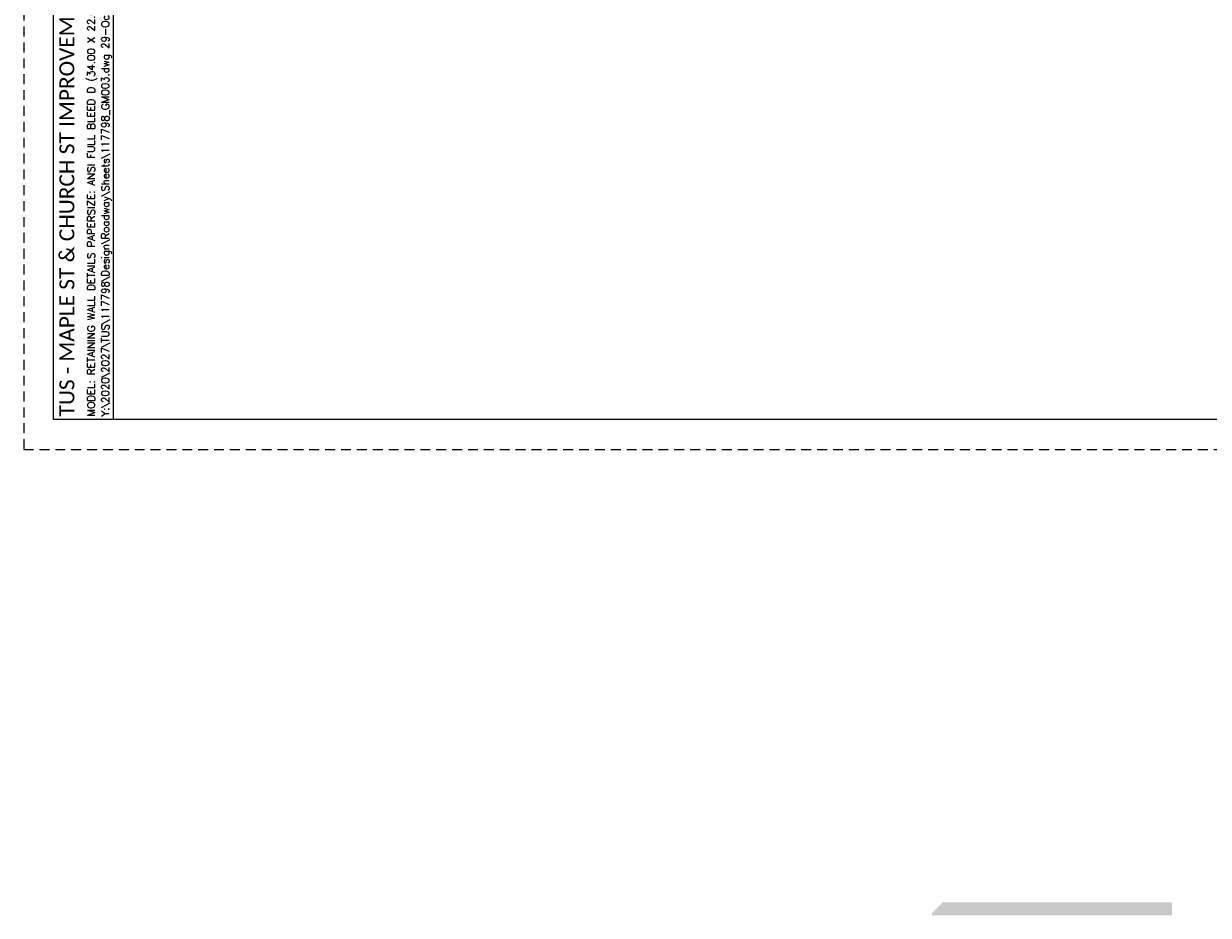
# Paper-space layout 'Wall Detail' of a CAD drawing. Header units: feet. Extents: x 0 to 37.9, y -7.8 to 22.
# Tile 1 of 3: x 0 to 19.8, y -7.8 to 7.1. Entities that reach past the tile are written whole.
import ezdxf
from ezdxf.enums import TextEntityAlignment as Align

# ---------------------------------------------------------------- set-up
doc = ezdxf.new("R2010")
doc.units = ezdxf.units.FT
doc.header["$MEASUREMENT"] = 0
doc.linetypes.add('OhDOT_USTN3', pattern=[0.22, 0.165, -0.055])
doc.layers.add('SH_Border', color=7, linetype='Continuous')
doc.layers.add('SH_TextM', color=7, linetype='Continuous')
doc.styles.add('DwgStamp', font='romans.shx')
doc.styles.add('Straight Sub-Title (0.17) Font 30', font='calibri.ttf', dxfattribs={"height": 0.17})

psp = doc.layouts.new('Wall Detail')

# ---------------------------------------------------------------- hatches: boundary and pattern name
at = {"layer": 'SH_TextM'}
h = psp.add_hatch(color=256, dxfattribs=at)
h.dxf.hatch_style = 1
h.paths.add_polyline_path([(19.177, -7.781), (19.177, -7.565), (16.358, -7.565), (16.097, -7.781)])
h.paths.add_polyline_path([(15.35, -7.565), (15.169, -7.746), (15.169, -7.781), (16.097, -7.781), (16.358, -7.565)])

# ---------------------------------------------------------------- linework, layer by layer
at = {"color": 7, "linetype": 'OhDOT_USTN3', "flags": 128}
psp.add_lwpolyline([(0, 0), (34, 0), (34, 22), (0, 22), (0, 0)], close=True, dxfattribs=at)
at = {"linetype": 'Continuous', "flags": 128}
psp.add_lwpolyline([(0.5, 21.5), (33.5, 21.5), (33.5, 0.5), (0.5, 0.5), (0.5, 21.5)], close=True, dxfattribs=at)
at = {"layer": 'SH_Border', "linetype": 'Continuous', "flags": 128}
psp.add_lwpolyline([(1.5, 0.5), (1.5, 21.5)], dxfattribs=at)

# ---------------------------------------------------------------- texts
at = {"linetype": 'Continuous', "style": 'DwgStamp'}
for s, p in [('MODEL: RETAINING WALL DETAILS PAPERSIZE: ANSI FULL BLEED D (34.00 X 22.00 INCHES) DATE: 29-Oct-24 TIME: 4:15 PM USER: nwq', (1.188, 0.55)), ('Y:\\2020\\2027\\TUS\\117798\\Design\\Roadway\\Sheets\\117798_GM003.dwg 29-Oct-24  4:15 PM', (1.425, 0.55))]:
    psp.add_text(s, height=0.125, rotation=90, dxfattribs=at).set_placement(p)
at = {"style": 'Straight Sub-Title (0.17) Font 30'}
psp.add_text('TUS - MAPLE ST & CHURCH ST IMPROVEMENTS', height=0.25, rotation=90, dxfattribs=at).set_placement((0.721, 0.55), align=Align.MIDDLE_LEFT)

doc.saveas('drawing.dxf')
